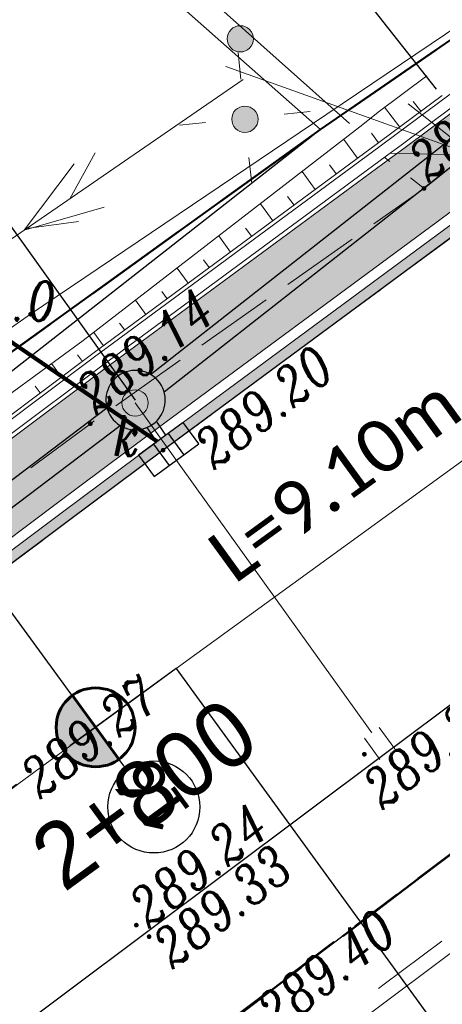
# Model space of a CAD drawing. Header units: metres. Extents: x -1 to 7476305, y 0 to 5497191.
# Tile 46 of 115: x 7475077.47 to 7475085.5, y 5496794.08 to 5496812.8. Entities that reach past the tile are written whole.
import ezdxf

# ---------------------------------------------------------------- set-up
doc = ezdxf.new("R2010")
doc.units = ezdxf.units.M
for name, pattern in [('420-500', [1.5, 1, -0.5]), ('ACAD_ISO04W100', [30, 24, -3, 0, -3]), ('EGBO02-500', [2.5, 1.5, -1]), ('HIDDEN', [0.375, 0.25, -0.125]), ('KTCR02-500', [1.5, 1, -0.5]), ('KTJZ01-500', [2, 1.5, -0.5])]:
    doc.linetypes.add(name, pattern=pattern)
for name, color, linetype in [('C-DROGI-KORYTARZE', 7, 'Continuous'), ('C-DROGI-PRZEKROJE', 7, 'Continuous'), ('C-DROGI-SYTUACJA', 7, 'Continuous'), ('C-DROGI-SYTUACJA-ETYKIETY', 7, 'Continuous'), ('C-SIECI-RURY', 150, 'Continuous'), ('C-SIECI-STRUKTURY', 150, 'Continuous'), ('C-SIECI-STRUKTURY-ETYKIETY', 154, 'Continuous'), ('D_ naprawakonstrukcji', 7, 'Continuous'), ('D_Granice pasa drogowego', 30, '420-500'), ('d_gRANICE PODZIAŁOWE', 92, 'Continuous'), ('D_Linia charakterystyczna', 10, 'Continuous'), ('D_wymiary', 7, 'Continuous'), ('S-5_wymiary', 6, 'Continuous')]:
    doc.layers.add(name, color=color, linetype=linetype)
for name, color, linetype, lineweight, true_color in [('EGBD03', 7, 'Continuous', 5, 0x0a0909), ('EGBO02', 7, 'Continuous', 5, 0x0a0909), ('KTCR02', 7, 'Continuous', 5, 0x0a0909), ('KTJZ01', 7, 'Continuous', 5, 0x0a0909), ('KTKR01', 7, 'Continuous', 5, 0x0a0909), ('KTOK05_01', 7, 'Continuous', 5, 0x0a0909), ('RTPW01', 7, 'Continuous', 5, 0x0a0909), ('RTPW02', 7, 'Continuous', 5, 0x0a0909), ('suepnn', 7, 'Continuous', 5, 0x0a0909), ('SUPG_01', 7, 'Continuous', 5, 0x0a0909), ('SUPK_01', 7, 'Continuous', 5, 0x0a0909), ('SUSM01', 7, 'Continuous', 5, 0x0a0909), ('SUSM04_01_E', 7, 'Continuous', 5, 0x0a0909), ('sutp', 7, 'Continuous', 5, 0x0a0909), ('SUUS05', 7, 'Continuous', 5, 0x0a0909), ('SUUS15_05_K', 7, 'Continuous', 5, 0x0a0909)]:
    doc.layers.add(name, color=color, linetype=linetype, lineweight=lineweight, true_color=true_color)
doc.layers.add('S-1_proj_obrzeze', color=11, linetype='Continuous', lineweight=30)
doc.layers.add('S-5_opis_poprzeczka', color=7, linetype='Continuous', lineweight=25)
doc.styles.add('! rom po 1.8mm', font='calibri.ttf', dxfattribs={"height": 0.9})
doc.styles.add('KAMIL', font='calibri.ttf', dxfattribs={"height": 0.75})
doc.styles.add('romans_pochyl', font='calibri.ttf', dxfattribs={"height": 0.75})
doc.styles.add('Style-ITALIC_1250', font='ITALIC_1250.shx')
doc.linetypes.add('KTOK05_01-500', pattern='A,3.75,[13,dgnlstyle-rozp_2015.shx,S=0.002778,R=0,X=0,Y=0],3.75', length=7.5)
doc.dimstyles.new('! 500', dxfattribs={"dimscale": 5, "dimtxt": 0.9, "dimasz": 0.18, "dimexe": 0.08, "dimexo": 0.04, "dimgap": 0.07, "dimtad": 1, "dimzin": 1, "dimtxsty": '! rom po 1.8mm', "dimcen": 0.09, "dimclrd": 256, "dimclre": 256, "dimclrt": 256, "dimazin": 1, "dimtfac": 1, "dimtix": 1, "dimtmove": 1, "dimatfit": 1, "dimfxl": 0.2, "dimlwd": -1, "dimlwe": -1, "dimarcsym": 0})

# ---------------------------------------------------------------- blocks, each defined once
blk = doc.blocks.new('*D89')
at = {"layer": 'D_wymiary', "transparency": 16777216}
for p, q in [((7475114.674, 5496834.448), (7475095.709, 5496858.625)), ((7475095.663, 5496858.538), (7475066.522, 5496835.679)), ((7475085.392, 5496811.478), (7475066.427, 5496835.655))]:
    blk.add_line(p, q, dxfattribs=at)
at = {"layer": 'D_wymiary', "lineweight": 30, "transparency": 16777216}
for points in [[(7475095.654, 5496858.55), (7475095.672, 5496858.526), (7475095.734, 5496858.594)], [(7475066.513, 5496835.69), (7475066.531, 5496835.667), (7475066.451, 5496835.623)]]:
    blk.add_solid(points, dxfattribs=at)
at = {"layer": 'Defpoints', "color": 0, "lineweight": 30, "transparency": 16777216}
for p in [(7475066.451, 5496835.623), (7475114.687, 5496834.433, 289.125), (7475085.404, 5496811.462, 289)]:
    blk.add_point(p, dxfattribs=at)
at = {"layer": 'D_wymiary', "lineweight": 30, "transparency": 16777216, "insert": (7475080.246, 5496848.188), "char_height": 0.9, "attachment_point": 5, "rotation": 38.1123, "style": '! rom po 1.8mm'}
blk.add_mtext('proj. umocnienie płytami ażurowymi gr 1,20x0,10m\\P 37,22m', dxfattribs=at)
blk = doc.blocks.new('510')
at = {"layer": 'SUSM04_01_E', "linetype": 'Continuous', "lineweight": 13, "true_color": 0x7a7a7a}
h = blk.add_hatch(color=8, dxfattribs=at)
edge = h.paths.add_edge_path()
edge.add_arc((0, 0), 0.25, 0, 360)
at = {"layer": 'SUSM04_01_E', "color": 18, "linetype": 'Continuous', "lineweight": 13, "true_color": 0x0a0909}
blk.add_circle((0, 0), 0.25, dxfattribs=at)
blk = doc.blocks.new('SUSM01')
at = {"layer": 'SUSM01', "color": 18, "linetype": 'Continuous', "lineweight": 13, "true_color": 0x0a0909}
for p, q in [((-0.543, 0.545), (-0.897, 0.899)), ((0.517, 0.545), (0.871, 0.899)), ((-0.897, -0.869), (-0.543, -0.515)), ((0.871, -0.869), (0.517, -0.515))]:
    blk.add_line(p, q, dxfattribs=at)
blk = doc.blocks.new('SUUS15_05_K')
at = {"layer": 'SUUS15_05_K', "linetype": 'Continuous', "lineweight": 13, "true_color": 0x7a7a7a}
h = blk.add_hatch(color=8, dxfattribs=at)
edge = h.paths.add_edge_path()
edge.add_arc((0, 0), 0.25, 0, 360)
at = {"layer": 'SUUS15_05_K', "color": 36, "linetype": 'Continuous', "lineweight": 13, "true_color": 0x803300}
blk.add_circle((0, 0), 0.25, dxfattribs=at)
blk = doc.blocks.new('RTPW02')
at = {"layer": 'RTPW02', "linetype": 'Continuous', "lineweight": 13, "true_color": 0x0a0909}
h = blk.add_hatch(color=18, dxfattribs=at)
edge = h.paths.add_edge_path()
edge.add_arc((0, 0), 0.045, 0, 360)
blk = doc.blocks.new('RTPW01')
at = {"layer": 'RTPW01', "linetype": 'Continuous', "lineweight": 13, "true_color": 0x0a0909}
h = blk.add_hatch(color=18, dxfattribs=at)
edge = h.paths.add_edge_path()
edge.add_arc((0, 0), 0.045, 0, 360)
blk = doc.blocks.new('MDCP_klauzula')
at = {"layer": 'd_gRANICE PODZIAŁOWE', "color": 96, "lineweight": 30, "flags": 128}
blk.add_lwpolyline([(7475055.25, 5496790.597), (7475083.189, 5496810.712)], dxfattribs=at)
at = {"layer": 'EGBD03', "color": 96, "linetype": 'Continuous', "lineweight": 30}
blk.add_line((7475083.189, 5496810.712), (7475056.186, 5496789.58), dxfattribs=at)
at = {"layer": 'EGBD03', "color": 96, "linetype": 'Continuous', "lineweight": 30, "flags": 128}
blk.add_lwpolyline([(7475108.201, 5496829.327), (7475097.01, 5496820.226), (7475083.189, 5496810.712), (7475062.122, 5496829.315)], dxfattribs=at)
at = {"layer": 'KTCR02', "color": 252, "linetype": 'KTCR02-500', "lineweight": 18, "flags": 128}
blk.add_lwpolyline([(7474913.55, 5496637.81), (7474921.76, 5496645.48), (7474928.68, 5496652.11), (7474934.7, 5496658.05), (7474941.22, 5496664.66), (7474945.33, 5496668.9), (7474948.75, 5496672.4), (7474955.06, 5496678.86), (7474964.24, 5496688.23), (7474969.27, 5496693.39), (7474978.01, 5496702.3), (7474984.64, 5496709.01), (7474993.79, 5496718.24), (7475004.32, 5496728.87), (7475009.22, 5496733.91), (7475014.25, 5496738.52), (7475019.49, 5496743.5), (7475024.78, 5496748.31), (7475028.23, 5496751.35), (7475034.3, 5496756.47), (7475037.66, 5496759.28), (7475043.92, 5496764.46), (7475050.39, 5496770.09), (7475051.89, 5496771.34), (7475055.205, 5496773.935), (7475056.84, 5496775.15), (7475062.31, 5496779.34), (7475067.09, 5496782.88), (7475068.06, 5496783.57), (7475070.91, 5496785.82), (7475085.65, 5496796.94), (7475089.21, 5496799.59), (7475097.78, 5496806.09), (7475103.42, 5496810.37), (7475103.6, 5496810.39), (7475106.47, 5496812.66), (7475107.32, 5496813.37), (7475108.08, 5496813.98), (7475112.92, 5496817.75)], dxfattribs=at)
at = {"layer": 'KTJZ01', "color": 252, "linetype": 'KTJZ01-500', "lineweight": 18, "flags": 128}
for points in [[(7474940.948, 5496678.227), (7474942.744, 5496679.768), (7474947.468, 5496684.472), (7474951.738, 5496688.783), (7474958.027, 5496695.193), (7474962.097, 5496699.235), (7474965.673, 5496702.794), (7474969.754, 5496707.034), (7474981.843, 5496719.552), (7474986.871, 5496724.456), (7474990.284, 5496728.016), (7474993.046, 5496730.57), (7474995.803, 5496733.399), (7474999.755, 5496737.308), (7475005.043, 5496742.399), (7475009.082, 5496746.263), (7475016.386, 5496752.922), (7475018.661, 5496754.834), (7475020.089, 5496756.127), (7475022.831, 5496758.571), (7475025.815, 5496761.182), (7475031.927, 5496766.616), (7475037.923, 5496771.877), (7475045.276, 5496778.075), (7475048.776, 5496780.871), (7475053.275, 5496784.409), (7475057.865, 5496787.982), (7475065.68, 5496793.821), (7475071.675, 5496798.251), (7475080.197, 5496804.617), (7475085.951, 5496808.863), (7475092.068, 5496813.415), (7475094.463, 5496815.318), (7475099.029, 5496818.877), (7475104.515, 5496823.229), (7475105.014, 5496823.868), (7475110.261, 5496828.106), (7475116.671, 5496833.487), (7475121.299, 5496837.758), (7475127.388, 5496843.57), (7475133.626, 5496849.85), (7475138.23, 5496854.845), (7475143.855, 5496861.074), (7475148.205, 5496866.026), (7475154.747, 5496873.863), (7475160.368, 5496880.935), (7475164.02, 5496885.897), (7475167.465, 5496890.774), (7475169.395, 5496893.556), (7475177.645, 5496905.781), (7475183.716, 5496915.79), (7475187.356, 5496922.37), (7475191.312, 5496929.431), (7475194.505, 5496935.684), (7475198.366, 5496943.242), (7475201.584, 5496949.716), (7475204.91, 5496956.567), (7475209.898, 5496967.043), (7475214.268, 5496976.102), (7475219.085, 5496986.161), (7475221.068, 5496990.37), (7475223.563, 5496995.716), (7475227.167, 5497003.081), (7475229.52, 5497008.043), (7475233.202, 5497015.17), (7475236.644, 5497022.005), (7475242.538, 5497033.041), (7475245.538, 5497037.898), (7475247.914, 5497042.007), (7475248.707, 5497043.191), (7475252.159, 5497048.588), (7475253.518, 5497050.557), (7475256.496, 5497054.779), (7475262.407, 5497062.145), (7475264.477, 5497064.71), (7475272.511, 5497072.714), (7475276.959, 5497077.087), (7475283.019, 5497082.422), (7475288.616, 5497087.275), (7475294.096, 5497092.097)], [(7475085.158, 5496809.592), (7475091.425, 5496814.614), (7475093.549, 5496816.279)], [(7475071.239, 5496799.541), (7475073.595, 5496801.267), (7475078.814, 5496805.12), (7475085.158, 5496809.592), (7475084.398, 5496810.188)]]:
    blk.add_lwpolyline(points, dxfattribs=at)
at = {"layer": 'KTKR01', "color": 252, "linetype": 'Continuous', "lineweight": 18, "flags": 128}
blk.add_lwpolyline([(7475023.36, 5496749.9), (7475026.84, 5496752.99), (7475032.44, 5496757.84), (7475036.26, 5496761.1), (7475042.38, 5496766.28), (7475048.54, 5496771.41), (7475049.34, 5496772.06), (7475055.62, 5496777.08), (7475061.15, 5496781.4), (7475065.16, 5496784.42), (7475065.97, 5496785.04), (7475069.98, 5496788.04), (7475070.79, 5496788.65), (7475084.4, 5496798.84), (7475087.98, 5496801.51), (7475096.58, 5496807.94), (7475101.86, 5496811.91), (7475106.85, 5496815.81)], dxfattribs=at)
at = {"layer": 'KTOK05_01', "color": 252, "linetype": 'KTOK05_01-500', "lineweight": 18}
blk.add_line((7475083.738, 5496810.824), (7475062.113, 5496830.136), dxfattribs=at)
at = {"layer": 'KTOK05_01', "color": 252, "linetype": 'KTOK05_01-500', "lineweight": 18, "flags": 128}
blk.add_lwpolyline([(7475072.493, 5496803.578), (7475077.678, 5496807.201), (7475083.31, 5496811.004), (7475092.061, 5496816.91)], dxfattribs=at)
at = {"layer": 'suepnn', "color": 1, "linetype": 'Continuous', "lineweight": 13, "true_color": 0xfa0000, "flags": 128}
for points in [[(7475081.717, 5496811.662), (7475054.165, 5496792.708), (7475024.373, 5496769.616), (7474991.547, 5496737.68)], [(7475084.856, 5496811.203), (7475086.099, 5496810.226), (7475084.519, 5496810.261)], [(7475079.076, 5496809.238), (7475077.557, 5496808.8), (7475078.509, 5496810.062)]]:
    blk.add_lwpolyline(points, dxfattribs=at)
at = {"layer": 'SUPK_01', "color": 36, "linetype": 'Continuous', "lineweight": 13, "true_color": 0x803300}
blk.add_line((7475079.665, 5496805.515), (7475084.312, 5496799.042), dxfattribs=at)
at = {"layer": 'sutp', "color": 30, "linetype": 'Continuous', "lineweight": 13, "true_color": 0xff9100}
for p, q in [((7475078.422, 5496809.395), (7475078.905, 5496810.271)), ((7475077.598, 5496808.828), (7475078.588, 5496808.967))]:
    blk.add_line(p, q, dxfattribs=at)
at = {"layer": 'sutp', "color": 30, "linetype": 'Continuous', "lineweight": 13, "true_color": 0xff9100, "flags": 128}
blk.add_lwpolyline([(7475024.373, 5496769.616), (7475054.165, 5496792.708), (7475081.717, 5496811.662)], dxfattribs=at)
at = {"layer": 'RTPW01', "color": 252, "linetype": 'Continuous', "lineweight": 18}
blk.add_blockref('RTPW01', (7475077.678, 5496807.201), dxfattribs=at)
at = {"layer": 'RTPW02', "color": 252, "linetype": 'Continuous', "lineweight": 18}
for p in [(7475085.158, 5496809.592), (7475078.814, 5496805.12), (7475080.197, 5496804.617), (7475079.688, 5496795.589), (7475079.932, 5496795.37)]:
    blk.add_blockref('RTPW02', p, dxfattribs=at)
at = {"layer": 'SUSM01', "color": 252, "linetype": 'Continuous', "lineweight": 18, "rotation": 320.9755226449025}
blk.add_blockref('SUSM01', (7475081.752, 5496810.907), dxfattribs=at)
at = {"layer": 'SUSM04_01_E', "color": 252, "linetype": 'Continuous', "lineweight": 18}
for p in [(7475081.665, 5496812.436), (7475081.752, 5496810.907)]:
    blk.add_blockref('510', p, dxfattribs=at)
at = {"layer": 'SUUS15_05_K', "color": 252, "linetype": 'Continuous', "lineweight": 18}
blk.add_blockref('SUUS15_05_K', (7475079.665, 5496805.515), dxfattribs=at)
at = {"layer": 'RTPW01', "color": 252, "linetype": 'Continuous', "lineweight": 18, "style": 'Style-ITALIC_1250', "width": 0.8}
blk.add_text('289.0', height=0.75, dxfattribs=at).set_placement((7475075.722, 5496807.076))
at = {"layer": 'RTPW02', "color": 252, "linetype": 'Continuous', "lineweight": 18, "style": 'Style-ITALIC_1250', "width": 0.8}
for s, rotation, p in [('289.12', 38.7066, (7475085.242, 5496809.689)), ('289.14', 38.7066, (7475078.926, 5496805.276)), ('289.20', 37.9349, (7475081.167, 5496804.23)), ('289.27', 37.9349, (7475077.86, 5496797.969)), ('289.24', 37.9349, (7475079.925, 5496795.51)), ('289.33', 37.9349, (7475080.376, 5496794.738)), ('289.40', 37.9349, (7475082.354, 5496793.516))]:
    blk.add_text(s, height=0.75, rotation=rotation, dxfattribs=at).set_placement(p)
at = {"layer": 'SUUS15_05_K', "color": 36, "linetype": 'Continuous', "lineweight": 13, "true_color": 0x803300, "style": 'Style-ITALIC_1250', "width": 0.8}
blk.add_text('k', height=0.75, dxfattribs=at).set_placement((7475079.248, 5496804.509))
at = {"color": 252, "linetype": 'Continuous', "lineweight": 13}
blk.add_wipeout([(7475084.054, 5496798.546), (7475084.864, 5496799.133), (7475084.57, 5496799.538), (7475083.76, 5496798.951)], dxfattribs=at).dxf.layer = 'SUUS05'
at = {"layer": 'EGBD03', "color": 96, "linetype": 'Continuous', "lineweight": 30, "flags": 128}
blk.add_lwpolyline([(7475089.15, 5496780.08), (7475111.51, 5496802.89), (7475103.398, 5496810.407), (7475068.06, 5496783.57), (7475056.626, 5496775.2)], dxfattribs=at)
at = {"layer": 'EGBO02', "color": 252, "linetype": 'EGBO02-500', "lineweight": 18, "flags": 128}
blk.add_lwpolyline([(7474926.693, 5496644.766), (7474954.52, 5496672.419), (7474982.797, 5496701.705), (7475013.214, 5496731.767), (7475041.938, 5496758.101), (7475056.651, 5496772.284), (7475084.376, 5496794.45), (7475106.187, 5496810.677), (7475131.323, 5496830.043), (7475141.178, 5496839.195), (7475152.816, 5496851.985)], dxfattribs=at)
at = {"layer": 'KTOK05_01', "color": 252, "linetype": 'KTOK05_01-500', "lineweight": 18, "flags": 128}
blk.add_lwpolyline([(7475103.42, 5496810.37), (7475089.21, 5496799.59), (7475070.91, 5496785.82)], dxfattribs=at)
at = {"layer": 'suepnn', "color": 1, "linetype": 'Continuous', "lineweight": 13, "true_color": 0xfa0000, "flags": 128}
blk.add_lwpolyline([(7475090.612, 5496777.792), (7475114.353, 5496800.103), (7475081.392, 5496811.913)], dxfattribs=at)
at = {"layer": 'SUPG_01', "color": 52, "linetype": 'Continuous', "lineweight": 13, "true_color": 0xbebf00, "flags": 128}
blk.add_lwpolyline([(7474958.86, 5496677.532), (7474964, 5496682.82), (7474972.257, 5496691.527), (7474980.453, 5496700.293), (7474988.669, 5496709.039), (7474996.24, 5496716.96), (7475004.715, 5496725.455), (7475013.364, 5496733.774), (7475021.968, 5496742.138), (7475030.384, 5496750.693), (7475033.36, 5496753.37), (7475042.275, 5496761.403), (7475051.432, 5496769.158), (7475052.628, 5496770.178), (7475056.504, 5496773.483), (7475060.563, 5496776.944), (7475070.432, 5496783.771), (7475080.096, 5496790.885), (7475089.7, 5496798.08), (7475099.183, 5496805.433), (7475108.913, 5496812.456), (7475118.151, 5496820.115), (7475121.945, 5496823.675), (7475122.42, 5496824.12)], dxfattribs=at)
at = {"layer": 'SUUS05', "color": 252, "linetype": 'Continuous', "lineweight": 13}
for p, q in [((7475084.307, 5496799.347), (7475084.6, 5496798.942)), ((7475084.317, 5496798.737), (7475084.024, 5496799.142))]:
    blk.add_line(p, q, dxfattribs=at)
at = {"layer": 'RTPW02', "color": 252, "linetype": 'Continuous', "lineweight": 18}
blk.add_blockref('RTPW02', (7475084.023, 5496798.837), dxfattribs=at)
at = {"layer": 'RTPW02', "color": 252, "linetype": 'Continuous', "lineweight": 18, "style": 'Style-ITALIC_1250', "width": 0.8}
blk.add_text('289.22', height=0.75, rotation=37.9349, dxfattribs=at).set_placement((7475084.366, 5496797.763))
blk = doc.blocks.new('kilometraz')
at = {"linetype": 'ByBlock', "lineweight": -2}
blk.add_hatch(color=0, dxfattribs=at).paths.add_polyline_path([(0, -0.5, 0.414214), (0.5, 0, 0.414214), (0, 0.5)])
at = {"color": 0, "linetype": 'ByBlock', "lineweight": -2}
blk.add_line((0, 0.5), (0, -0.5), dxfattribs=at)
blk.add_circle((0, 0), 0.5, dxfattribs=at)
blk = doc.blocks.new('kolo')
at = {"layer": 'S-5_wymiary'}
blk.add_circle((-0.91, 0), 0.91, dxfattribs=at)
blk = doc.blocks.new('kratka')
at = {"color": 0}
for p, q in [((-0.35, 0.5), (-0.35, -0.5)), ((0.35, -0.5), (0.35, 0.5))]:
    blk.add_line(p, q, dxfattribs=at)
blk.add_lwpolyline([(-1.05, -0.5), (1.05, -0.5), (1.05, 0.5), (-1.05, 0.5)], close=True, dxfattribs=at)

msp = doc.modelspace()

# ---------------------------------------------------------------- linework, layer by layer
at = {"layer": 'D_ naprawakonstrukcji', "color": 18, "lineweight": 30, "true_color": 0x000000, "flags": 128}
msp.add_lwpolyline([(7475092.412, 5496817.061), (7475083.189, 5496810.712), (7475063.35, 5496796.429), (7475055.25, 5496790.597), (7475035.25, 5496773.04), (7475032.26, 5496770.67), (7475010.572, 5496750.962)], dxfattribs=at)
at = {"layer": 'D_Granice pasa drogowego', "lineweight": 50, "ltscale": 2, "flags": 128}
msp.add_lwpolyline([(7474871.194, 5496602.021), (7474875.844, 5496605.985), (7474886.51, 5496614.328), (7474893.187, 5496619.551), (7474906.364, 5496629.859), (7474908.002, 5496630.38), (7474914.804, 5496638.74), (7474928.905, 5496651.777), (7474946.406, 5496669.552), (7474957.321, 5496680.639), (7474994.148, 5496718.045), (7475014.642, 5496738.841), (7475028.014, 5496750.844), (7475033.755, 5496755.998), (7475037.841, 5496759.479), (7475046.672, 5496767.002), (7475050.423, 5496770.198), (7475056.626, 5496775.2), (7475065.197, 5496781.478), (7475069.506, 5496784.668), (7475083.953, 5496795.64), (7475091.313, 5496801.229), (7475097.69, 5496806.073), (7475103.398, 5496810.407), (7475110.576, 5496816.081), (7475114.68, 5496819.326), (7475120.064, 5496824.042), (7475130.991, 5496833.37), (7475144.36, 5496846.35), (7475159.914, 5496864.742), (7475165.321, 5496871.433), (7475168.549, 5496875.377), (7475175.09, 5496884.328), (7475189.457, 5496903.989), (7475193.179, 5496911.075), (7475198.108, 5496920.456), (7475202.904, 5496929.586), (7475209.984, 5496944.676), (7475224.229, 5496974.661), (7475228.871, 5496985.456), (7475234.774, 5496999.181), (7475235.211, 5497000), (7475244.883, 5497018.143), (7475247.158, 5497021.622), (7475253.509, 5497032.362), (7475263.655, 5497046.357), (7475275.03, 5497059.7), (7475278.404, 5497063.267), (7475280.249, 5497065.127), (7475283.737, 5497068.192), (7475289.77, 5497074.68), (7475292.049, 5497076.649), (7475298.288, 5497082.039), (7475318.081, 5497097.784), (7475318.6, 5497101.12), (7475308.342, 5497109.277), (7475299.764, 5497105.915), (7475300.031, 5497102.685), (7475290.434, 5497094.878), (7475285.765, 5497091.08), (7475277.631, 5497083.259), (7475263.588, 5497069.572), (7475259.571, 5497065.54), (7475255.16, 5497060.7), (7475248.447, 5497051.193), (7475241.071, 5497040.575), (7475236.851, 5497034.5), (7475232.87, 5497026.192), (7475228.603, 5497017.286), (7475222.129, 5497003.773), (7475221.6, 5497002.67), (7475223.058, 5497002.07), (7475222.491, 5496999.056), (7475222.104, 5496998.239), (7475217.488, 5496988.479), (7475214.662, 5496982.503), (7475211.997, 5496976.871), (7475210.402, 5496973.497), (7475207.108, 5496966.534), (7475200.594, 5496952.761), (7475195.041, 5496942.357), (7475186.706, 5496926.741), (7475181.863, 5496917.665), (7475180.812, 5496915.697), (7475174.258, 5496906.159), (7475161.354, 5496887.311), (7475156.287, 5496881.059), (7475137.148, 5496857.357), (7475129.378, 5496848.794), (7475126.377, 5496845.473), (7475122.357, 5496841.906), (7475113.346, 5496833.897), (7475108.201, 5496829.327), (7475103.572, 5496825.562), (7475101.251, 5496823.675), (7475097.151, 5496820.343), (7475092.412, 5496817.061), (7475083.189, 5496810.712), (7475063.35, 5496796.429), (7475055.25, 5496790.597), (7475035.25, 5496773.04), (7475032.26, 5496770.67), (7475010.572, 5496750.962), (7475002.025, 5496743.149), (7474993.311, 5496735.182), (7474991.33, 5496733.29), (7474987.11, 5496729.262), (7474981.728, 5496724.125), (7474978.688, 5496721.224), (7474975.041, 5496717.744), (7474967.615, 5496710.352), (7474955.357, 5496698.026), (7474948.808, 5496691.442), (7474943.173, 5496685.776), (7474941.426, 5496684.019), (7474940.056, 5496682.642), (7474939.655, 5496682.287), (7474931.483, 5496675.053), (7474923.147, 5496667.674), (7474919.881, 5496664.783), (7474908.976, 5496655.13), (7474905.9, 5496652.407), (7474901.86, 5496653.48)], dxfattribs=at)

# ---------------------------------------------------------------- dimensions: what is measured, and where the dimension line sits
at = {"layer": 'D_wymiary', "color": 18, "lineweight": 30, "true_color": 0x000000}
dim = msp.add_aligned_dim(p1=(7475114.687, 5496834.433, 289.125), p2=(7475085.404, 5496811.462, 289), distance=-30.708, text='proj. umocnienie płytami ażurowymi gr 1,20x0,10m\\P <>m', dimstyle='! 500', override={"dimscale": 0.5}, dxfattribs=at)
dim.commit()
dim.dimension.update_dxf_attribs({"geometry": '*D89', "text_midpoint": (7475080.246, 5496848.188)})

# ---------------------------------------------------------------- next in the draw order: block references
at = {"layer": 'RTPW01', "color": 18, "lineweight": 30, "true_color": 0x000000}
msp.add_blockref('MDCP_klauzula', (0, 0), dxfattribs=at)

# ---------------------------------------------------------------- next in the draw order: hatches: boundary and pattern name
at = {"layer": 'C-DROGI-KORYTARZE', "linetype": 'Continuous', "lineweight": -3, "true_color": 0xfeeab9}
msp.add_hatch(color=254, dxfattribs=at).paths.add_polyline_path([(7475086.635, 5496809.87), (7475085.708, 5496809.181), (7475085.407, 5496808.958), (7475079.962, 5496804.941), (7475078.167, 5496803.6), (7475076.641, 5496802.46), (7475072.614, 5496799.451), (7475071.436, 5496798.572), (7475068.575, 5496796.458), (7475065.438, 5496794.139), (7475064.535, 5496793.465), (7475060.507, 5496790.456), (7475059.05, 5496789.367), (7475057.618, 5496788.297), (7475056.496, 5496787.423), (7475053.026, 5496784.722), (7475052.53, 5496784.332), (7475050.146, 5496782.457), (7475049.205, 5496783.626), (7475051.594, 5496785.504), (7475052.091, 5496785.895), (7475055.569, 5496788.602), (7475056.694, 5496789.478), (7475058.129, 5496790.55), (7475059.589, 5496791.641), (7475063.625, 5496794.657), (7475064.529, 5496795.333), (7475067.673, 5496797.656), (7475070.54, 5496799.775), (7475071.72, 5496800.656), (7475075.756, 5496803.671), (7475077.285, 5496804.813), (7475079.08, 5496806.154), (7475084.496, 5496810.15), (7475084.797, 5496810.373), (7475085.724, 5496811.062), (7475086.635, 5496809.87)], flags=0)
at = {"layer": 'C-DROGI-PRZEKROJE', "linetype": 'Continuous', "lineweight": -3}
msp.add_hatch(color=5, dxfattribs=at).paths.add_polyline_path([(7475086.877, 5496809.552), (7475085.951, 5496808.863), (7475085.65, 5496808.641), (7475080.197, 5496804.617), (7475078.402, 5496803.276), (7475076.877, 5496802.137), (7475072.852, 5496799.13), (7475071.675, 5496798.251), (7475068.816, 5496796.138), (7475065.68, 5496793.821), (7475064.778, 5496793.147), (7475060.752, 5496790.139), (7475059.296, 5496789.051), (7475057.865, 5496787.982), (7475056.743, 5496787.109), (7475053.275, 5496784.409), (7475052.779, 5496784.019), (7475050.397, 5496782.145), (7475050.271, 5496782.302), (7475052.654, 5496784.176), (7475053.15, 5496784.566), (7475056.619, 5496787.266), (7475057.741, 5496788.14), (7475059.173, 5496789.209), (7475060.63, 5496790.298), (7475064.657, 5496793.306), (7475065.559, 5496793.98), (7475068.695, 5496796.298), (7475071.555, 5496798.412), (7475072.733, 5496799.291), (7475076.759, 5496802.299), (7475078.285, 5496803.439), (7475080.079, 5496804.779), (7475085.528, 5496808.8), (7475085.829, 5496809.022), (7475086.756, 5496809.712), (7475086.877, 5496809.552)], flags=0)

# ---------------------------------------------------------------- next in the draw order: linework, layer by layer
at = {"layer": 'C-DROGI-KORYTARZE', "color": 34, "linetype": 'Continuous', "lineweight": 15}
for p, q in [((7475085.098, 5496811.058, 289.287), (7475084.954, 5496811.246, 289.129)), ((7475084.697, 5496810.759, 289.3), (7475084.408, 5496811.137, 288.983)), ((7475084.295, 5496810.462, 289.303), (7475084.161, 5496810.646, 289.151)), ((7475083.893, 5496810.165, 289.306), (7475083.632, 5496810.524, 289.01)), ((7475083.088, 5496809.571, 289.311), (7475082.84, 5496809.913, 289.029)), ((7475083.49, 5496809.868, 289.308), (7475083.363, 5496810.043, 289.164)), ((7475082.686, 5496809.274, 289.313), (7475082.565, 5496809.441, 289.176)), ((7475082.283, 5496808.977, 289.316), (7475082.048, 5496809.302, 289.049)), ((7475081.881, 5496808.681, 289.319), (7475081.766, 5496808.838, 289.189)), ((7475081.479, 5496808.384, 289.321), (7475081.256, 5496808.691, 289.068)), ((7475081.076, 5496808.087, 289.324), (7475080.968, 5496808.236, 289.201)), ((7475080.674, 5496807.79, 289.326), (7475080.464, 5496808.08, 289.088)), ((7475079.869, 5496807.196, 289.332), (7475079.672, 5496807.468, 289.107)), ((7475080.272, 5496807.493, 289.329), (7475080.17, 5496807.634, 289.213)), ((7475079.467, 5496806.899, 289.334), (7475079.371, 5496807.031, 289.226)), ((7475079.065, 5496806.602, 289.337), (7475078.879, 5496806.857, 289.127)), ((7475078.663, 5496806.304, 289.334), (7475078.571, 5496806.431, 289.23)), ((7475078.263, 5496806.005, 289.327), (7475078.075, 5496806.263, 289.114)), ((7475077.862, 5496805.706, 289.319), (7475077.767, 5496805.837, 289.211))]:
    msp.add_line(p, q, dxfattribs=at)
at = {"layer": 'C-DROGI-KORYTARZE', "color": 32, "linetype": 'Continuous', "lineweight": 15}
msp.add_polyline3d([(7475085.212, 5496811.732, 288.958), (7475084.284, 5496811.045, 288.986), (7475083.996, 5496810.805, 289.001), (7475078.68, 5496806.704, 289.132), (7475076.87, 5496805.385, 289.079), (7475075.338, 5496804.243, 289.074), (7475071.207, 5496801.348, 289.016), (7475069.972, 5496800.538, 289.008), (7475067.122, 5496798.389, 289.053), (7475063.965, 5496796.074, 289.068), (7475063.071, 5496795.383, 289.052), (7475058.845, 5496792.6, 288.875), (7475057.324, 5496791.583, 288.863), (7475055.804, 5496790.614, 288.836), (7475054.723, 5496789.678, 288.889), (7475051.426, 5496786.731, 289.128), (7475050.985, 5496786.267, 289.193), (7475048.609, 5496784.367, 289.226)], dxfattribs=at)
at = {"layer": 'C-DROGI-KORYTARZE', "color": 26, "linetype": 'Continuous', "lineweight": 15}
msp.add_polyline3d([(7475085.499, 5496811.356, 289.273), (7475084.573, 5496810.667, 289.304), (7475084.271, 5496810.444, 289.303), (7475078.862, 5496806.453, 289.338), (7475077.068, 5496805.113, 289.304), (7475075.538, 5496803.97, 289.3), (7475071.5, 5496800.953, 289.344), (7475070.319, 5496800.071, 289.396), (7475067.451, 5496797.952, 289.418), (7475064.305, 5496795.627, 289.442), (7475063.4, 5496794.951, 289.414), (7475059.362, 5496791.934, 289.437), (7475057.901, 5496790.842, 289.489), (7475056.465, 5496789.769, 289.551), (7475055.34, 5496788.893, 289.555), (7475051.861, 5496786.185, 289.594), (7475051.363, 5496785.793, 289.597), (7475048.973, 5496783.914, 289.614)], dxfattribs=at)
at = {"layer": 'C-DROGI-PRZEKROJE', "color": 10, "linetype": 'Continuous', "lineweight": 15, "ltscale": 0.3}
for points in [[(7475090.714, 5496815.148, 289.271), (7475084.623, 5496810.615, 289.288), (7475084.324, 5496810.395, 289.287), (7475078.871, 5496806.371, 289.322), (7475077.072, 5496805.028, 289.288), (7475075.547, 5496803.888, 289.284), (7475071.52, 5496800.88, 289.328), (7475070.347, 5496800.004, 289.38), (7475067.49, 5496797.893, 289.402), (7475064.35, 5496795.572, 289.426), (7475063.444, 5496794.895, 289.398), (7475059.417, 5496791.887, 289.421), (7475057.961, 5496790.798, 289.473), (7475056.515, 5496789.718, 289.535), (7475055.378, 5496788.834, 289.539), (7475051.906, 5496786.13, 289.578)], [(7475085.724, 5496811.062, 289.287), (7475084.797, 5496810.373, 289.318), (7475084.496, 5496810.15, 289.317), (7475079.08, 5496806.154, 289.352), (7475077.285, 5496804.813, 289.318), (7475075.756, 5496803.671, 289.314), (7475071.72, 5496800.656, 289.358), (7475070.54, 5496799.775, 289.41), (7475067.673, 5496797.656, 289.432), (7475064.529, 5496795.333, 289.456), (7475063.625, 5496794.657, 289.428), (7475059.589, 5496791.641, 289.451), (7475058.129, 5496790.55, 289.503), (7475056.694, 5496789.478, 289.565), (7475055.569, 5496788.602, 289.569), (7475052.091, 5496785.895, 289.608), (7475051.594, 5496785.504, 289.611), (7475049.205, 5496783.626, 289.628)], [(7475086.635, 5496809.87, 289.257), (7475085.708, 5496809.181, 289.288), (7475085.407, 5496808.958, 289.287), (7475079.962, 5496804.941, 289.322), (7475078.167, 5496803.6, 289.288), (7475076.641, 5496802.46, 289.284), (7475072.614, 5496799.451, 289.328), (7475071.436, 5496798.572, 289.38), (7475068.575, 5496796.458, 289.402), (7475065.438, 5496794.139, 289.426), (7475064.535, 5496793.465, 289.398), (7475060.507, 5496790.456, 289.421), (7475059.05, 5496789.367, 289.473), (7475057.618, 5496788.297, 289.535), (7475056.496, 5496787.423, 289.539), (7475053.026, 5496784.722, 289.578), (7475052.53, 5496784.332, 289.581), (7475050.146, 5496782.457, 289.598)], [(7475086.756, 5496809.711, 289.117), (7475085.83, 5496809.022, 289.148), (7475085.528, 5496808.799, 289.147), (7475080.079, 5496804.779, 289.182), (7475078.285, 5496803.438, 289.148), (7475076.759, 5496802.299, 289.144), (7475072.733, 5496799.291, 289.188), (7475071.556, 5496798.411, 289.24), (7475068.696, 5496796.298, 289.262), (7475065.559, 5496793.98, 289.286), (7475064.657, 5496793.306, 289.258), (7475060.63, 5496790.297, 289.281), (7475059.173, 5496789.209, 289.333), (7475057.742, 5496788.139, 289.395), (7475056.619, 5496787.266, 289.399), (7475053.15, 5496784.565, 289.438), (7475052.654, 5496784.175, 289.441), (7475050.271, 5496782.301, 289.458)], [(7475086.877, 5496809.552, 289.137), (7475085.951, 5496808.863, 289.168), (7475085.65, 5496808.641, 289.167), (7475080.197, 5496804.617, 289.202), (7475078.402, 5496803.276, 289.168), (7475076.877, 5496802.137, 289.164), (7475072.852, 5496799.13, 289.208), (7475071.675, 5496798.251, 289.26), (7475068.816, 5496796.138, 289.282), (7475065.68, 5496793.821, 289.306), (7475064.778, 5496793.147, 289.278), (7475060.752, 5496790.139, 289.301), (7475059.296, 5496789.051, 289.353), (7475057.865, 5496787.982, 289.415), (7475056.743, 5496787.109, 289.419), (7475053.275, 5496784.409, 289.458), (7475052.779, 5496784.019, 289.461), (7475050.397, 5496782.145, 289.478)]]:
    msp.add_polyline3d(points, dxfattribs=at)
at = {"layer": 'C-DROGI-PRZEKROJE', "color": 1, "linetype": 'Continuous', "lineweight": 15}
msp.add_polyline3d([(7475086.635, 5496809.87, 289.257), (7475085.708, 5496809.181, 289.288), (7475085.407, 5496808.958, 289.287), (7475079.962, 5496804.941, 289.322), (7475078.167, 5496803.6, 289.288), (7475076.641, 5496802.46, 289.284), (7475072.614, 5496799.451, 289.328), (7475071.436, 5496798.572, 289.38), (7475068.575, 5496796.458, 289.402), (7475065.438, 5496794.139, 289.426), (7475064.535, 5496793.465, 289.398), (7475060.507, 5496790.456, 289.421), (7475059.05, 5496789.367, 289.473), (7475057.618, 5496788.297, 289.535), (7475056.496, 5496787.423, 289.539), (7475053.026, 5496784.722, 289.578), (7475052.53, 5496784.332, 289.581), (7475050.146, 5496782.457, 289.598)], dxfattribs=at)
at = {"layer": 'C-DROGI-PRZEKROJE', "color": 7, "linetype": 'Continuous', "lineweight": -3}
msp.add_polyline3d([(7475086.877, 5496809.552, 289.117), (7475085.951, 5496808.863, 289.148), (7475085.65, 5496808.641, 289.147), (7475080.197, 5496804.617, 289.182), (7475078.402, 5496803.276, 289.148), (7475076.877, 5496802.137, 289.144), (7475072.852, 5496799.13, 289.188), (7475071.675, 5496798.251, 289.24), (7475068.816, 5496796.138, 289.262), (7475065.68, 5496793.821, 289.286), (7475064.778, 5496793.147, 289.258), (7475060.752, 5496790.139, 289.281), (7475059.296, 5496789.051, 289.333), (7475057.865, 5496787.982, 289.395), (7475056.743, 5496787.109, 289.399), (7475053.275, 5496784.409, 289.438), (7475052.779, 5496784.019, 289.441), (7475050.397, 5496782.145, 289.458)], dxfattribs=at)
at = {"layer": 'C-DROGI-SYTUACJA', "color": 8, "linetype": 'HIDDEN', "lineweight": -3, "ltscale": 10}
msp.add_line((7475080.446, 5496800.465), (7475061.265, 5496786.524), dxfattribs=at)
at = {"layer": 'C-DROGI-SYTUACJA', "color": 1, "linetype": 'ACAD_ISO04W100', "lineweight": 15, "ltscale": 0.5, "flags": 128}
msp.add_lwpolyline([(7475123.285, 5496834.811), (7475118.755, 5496830.564), (7475103.988, 5496818.179), (7475087.808, 5496805.816), (7475080.446, 5496800.465)], dxfattribs=at)
at = {"layer": 'C-DROGI-SYTUACJA', "color": 1, "linetype": 'Continuous', "lineweight": 15, "ltscale": 0.5, "flags": 128}
msp.add_lwpolyline([(7475080.446, 5496800.465, 0.016694), (7475043.057, 5496771.335)], format="xyb", dxfattribs=at)
at = {"layer": 'C-DROGI-SYTUACJA', "color": 7, "linetype": 'Continuous', "lineweight": 30}
msp.add_polyline3d([(7475023.36, 5496749.9, 289.488), (7475026.84, 5496752.99, 289.472), (7475032.44, 5496757.84, 289.407), (7475036.26, 5496761.1, 289.398), (7475042.38, 5496766.28, 289.368), (7475048.54, 5496771.41, 289.374), (7475049.34, 5496772.06, 289.364), (7475055.62, 5496777.08, 289.294), (7475061.15, 5496781.4, 289.302), (7475065.16, 5496784.42, 289.293), (7475065.97, 5496785.04, 289.291), (7475069.98, 5496788.04, 289.279), (7475070.79, 5496788.65, 289.285), (7475084.4, 5496798.84, 289.211), (7475087.98, 5496801.51, 289.253), (7475096.58, 5496807.94, 289.357), (7475101.86, 5496811.91, 289.365), (7475106.85, 5496815.81, 289.351)], dxfattribs=at)
at = {"layer": 'C-DROGI-SYTUACJA-ETYKIETY', "color": 1, "linetype": 'Continuous', "lineweight": -3}
msp.add_line((7475080.446, 5496800.465), (7475103.963, 5496768.108), dxfattribs=at)
at = {"layer": 'C-SIECI-RURY', "color": 150, "linetype": 'Continuous', "lineweight": 30}
for p, q in [((7475079.958, 5496806.058), (7475111.117, 5496830.495)), ((7475080.216, 5496805.729), (7475111.375, 5496830.166)), ((7475045.23, 5496779.797), (7475079.129, 5496805.42)), ((7475045.483, 5496779.463), (7475079.381, 5496805.086)), ((7475080.078, 5496804.775), (7475079.894, 5496805.049)), ((7475080.251, 5496804.902), (7475080.072, 5496805.168))]:
    msp.add_line(p, q, dxfattribs=at)
at = {"layer": 'C-SIECI-STRUKTURY', "color": 150, "linetype": 'Continuous', "lineweight": 30}
for start, end in [(35.6119, 215.6119), (215.6119, 35.6119)]:
    msp.add_arc((7475079.674, 5496805.569), 0.565, start, end, dxfattribs=at)
at = {"layer": 'C-SIECI-STRUKTURY-ETYKIETY', "color": 154, "linetype": 'Continuous', "lineweight": -3}
msp.add_line((7475079.674, 5496805.569, 289.232), (7475068.028, 5496821.829, 289.232), dxfattribs=at)
at = {"layer": 'D_Linia charakterystyczna', "color": 10, "linetype": 'Continuous', "lineweight": 30, "ltscale": 0.1}
msp.add_polyline3d([(7475092.412, 5496817.061, 0.504), (7475083.189, 5496810.712, 0.69), (7475063.35, 5496796.429, 0.64), (7475055.25, 5496790.597, 0.49), (7475035.25, 5496773.04, 0.413), (7475032.26, 5496770.67, 0.567), (7475010.572, 5496750.962, 1.313)], dxfattribs=at)
at = {"layer": 'D_Linia charakterystyczna', "color": 212, "linetype": 'Continuous', "lineweight": 40, "true_color": 0xd200d2}
msp.add_polyline3d([(7475022.656, 5496761.943, 289.29), (7475028.473, 5496767.228, 289.019), (7475029.996, 5496768.613, 288.969), (7475031.181, 5496769.69, 288.93), (7475032.26, 5496770.67, 288.894), (7475035.25, 5496773.04, 288.753), (7475045.496, 5496782.038, 289.21), (7475055.244, 5496790.597, 288.838), (7475083.189, 5496810.712, 289.036), (7475092.412, 5496817.061, 288.851)], dxfattribs=at)
at = {"layer": 'D_Linia charakterystyczna', "color": 10, "linetype": 'Continuous', "lineweight": -3, "ltscale": 0.1}
msp.add_polyline3d([(7475092.412, 5496817.061, 288.851), (7475083.189, 5496810.712, 289.036), (7475063.35, 5496796.429, 288.987), (7475055.25, 5496790.597, 288.837), (7475045.497, 5496782.036, 288.796), (7475035.25, 5496773.04, 288.753), (7475032.26, 5496770.67, 288.894), (7475031.181, 5496769.69, 288.93), (7475029.996, 5496768.613, 288.969), (7475028.473, 5496767.228, 289.019), (7475022.657, 5496761.943, 289.21)], dxfattribs=at)
at = {"layer": 'S-1_proj_obrzeze', "color": 250, "linetype": 'Continuous', "lineweight": 15}
for points in [[(7475085.675, 5496811.126, 289.287), (7475084.749, 5496810.436, 289.318), (7475084.447, 5496810.214, 289.317), (7475079.033, 5496806.219, 289.352), (7475077.238, 5496804.878, 289.318), (7475075.709, 5496803.736, 289.314), (7475071.672, 5496800.72, 289.358), (7475070.492, 5496799.839, 289.41), (7475067.625, 5496797.72, 289.432), (7475064.481, 5496795.396, 289.456), (7475063.576, 5496794.721, 289.428), (7475059.54, 5496791.704, 289.451), (7475058.079, 5496790.613, 289.503), (7475056.644, 5496789.541, 289.565), (7475055.519, 5496788.665, 289.569), (7475052.042, 5496785.958, 289.608), (7475051.544, 5496785.567, 289.611), (7475049.155, 5496783.688, 289.628)], [(7475085.724, 5496811.062, 289.287), (7475084.797, 5496810.373, 289.318), (7475084.496, 5496810.15, 289.317), (7475079.08, 5496806.154, 289.352), (7475077.285, 5496804.813, 289.318), (7475075.756, 5496803.671, 289.314), (7475071.72, 5496800.656, 289.358), (7475070.54, 5496799.775, 289.41), (7475067.673, 5496797.656, 289.432), (7475064.529, 5496795.333, 289.456), (7475063.625, 5496794.657, 289.428), (7475059.589, 5496791.641, 289.451), (7475058.129, 5496790.55, 289.503), (7475056.694, 5496789.478, 289.565), (7475055.569, 5496788.602, 289.569), (7475052.091, 5496785.895, 289.608), (7475051.594, 5496785.504, 289.611), (7475049.205, 5496783.626, 289.628)]]:
    msp.add_polyline3d(points, dxfattribs=at)
at = {"layer": 'S-5_opis_poprzeczka', "color": 7, "linetype": 'Continuous', "lineweight": 25}
msp.add_lwpolyline([(7475079.505, 5496798.542), (7475078.915, 5496799.349), (7475073.014, 5496807.423)], dxfattribs=at)

# ---------------------------------------------------------------- next in the draw order: block references
at = {"layer": 'C-DROGI-SYTUACJA-ETYKIETY', "color": 7, "linetype": 'Continuous', "lineweight": 60, "xscale": 1.5, "yscale": 1.5, "zscale": 1.5, "rotation": 216.1625387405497}
msp.add_blockref('kilometraz', (7475078.915, 5496799.349), dxfattribs=at)
at = {"layer": 'C-SIECI-STRUKTURY', "color": 150, "linetype": 'Continuous', "lineweight": 30, "xscale": 0.4999999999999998, "yscale": 0.4999999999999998, "zscale": 0.4999999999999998, "rotation": 216.2353634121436}
msp.add_blockref('kratka', (7475080.304, 5496804.631, 289.234), dxfattribs=at)
at = {"layer": 'S-5_opis_poprzeczka', "color": 7, "linetype": 'Continuous', "lineweight": 25, "xscale": 0.9614294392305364, "yscale": 0.9614294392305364, "zscale": 0.9614294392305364, "rotation": 126.1625387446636}
msp.add_blockref('kolo', (7475079.505, 5496798.542), dxfattribs=at)

# ---------------------------------------------------------------- next in the draw order: texts
at = {"layer": 'C-DROGI-SYTUACJA-ETYKIETY', "color": 7, "linetype": 'Continuous', "lineweight": -3, "insert": (7475083.759, 5496803.646), "char_height": 1, "attachment_point": 8, "rotation": 36.0097, "style": 'KAMIL'}
msp.add_mtext('L=9.10m', dxfattribs=at)
at = {"layer": 'C-DROGI-SYTUACJA-ETYKIETY', "color": 7, "linetype": 'Continuous', "lineweight": -3, "insert": (7475079.468, 5496798.592), "char_height": 1.25, "attachment_point": 2, "rotation": 36.1625}
msp.add_mtext('2+800', dxfattribs=at)
at = {"layer": 'S-5_opis_poprzeczka', "color": 7, "linetype": 'Continuous', "lineweight": 25, "insert": (7475080.807, 5496797.713), "char_height": 0.9, "attachment_point": 7, "rotation": 126.1625, "style": 'romans_pochyl'}
msp.add_mtext('{\\fCalibri|b0|i0|c238|p34;16}', dxfattribs=at)

# ---------------------------------------------------------------- next in the draw order: leaders
at = {"layer": 'C-SIECI-STRUKTURY-ETYKIETY', "color": 154, "linetype": 'Continuous', "lineweight": -3}
msp.add_leader([(7475080.084, 5496804.78, 289.234), (7475070.258, 5496811.485, 289.234), (7475070.208, 5496811.485, 289.234)], dimstyle='! 500', override={"dimscale": 1, "dimasz": 0.05, "dimclrd": 256, "dimldrblk": 'DotSmall', "dimlwd": 65535}, dxfattribs=at)

doc.saveas('drawing.dxf')
